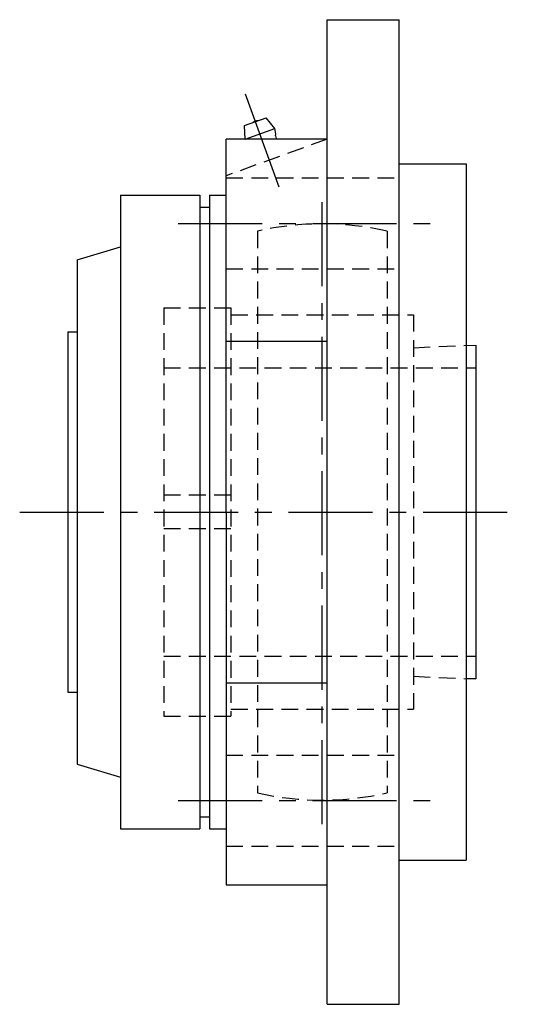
# Model space of a CAD drawing. Extents: x -112 to 255, y -112 to 256.
# Tile 9 of 10: x 153 to 255, y -102 to 103. Entities that reach past the tile are written whole.
import ezdxf

# ---------------------------------------------------------------- set-up
doc = ezdxf.new("R2010")
doc.units = 0
doc.header["$LTSCALE"] = 14
doc.linetypes.add('CENTER', pattern=[2, 1.25, -0.25, 0.25, -0.25])
doc.linetypes.add('HIDDEN', pattern=[0.375, 0.25, -0.125])
doc.layers.get('0').update_dxf_attribs({"linetype": 'CONTINUOUS'})
doc.layers.add('CENTER', color=1, linetype='CENTER')
doc.layers.add('HIDDEN', color=3, linetype='HIDDEN')

msp = doc.modelspace()

# ---------------------------------------------------------------- linework, layer by layer
for p, q in [((216.5, 102.5), (231.5, 102.5)), ((216.5, -102.5), (216.5, 102.5)), ((231.5, -102.5), (231.5, 102.5)), ((199.34, 80.44), (203.85, 82.08)), ((205.62, 79.85), (203.85, 82.08)), ((199.42, 77.6), (199.34, 80.44)), ((199.43, 77.6), (205.62, 79.85)), ((195.5, 0), (195.5, 77.6)), ((216.5, 77.6), (195.5, 77.6)), ((231.5, 72.5), (245.5, 72.5)), ((245.5, 72.5), (245.5, -72.5)), ((173.5, 66), (173.5, -66)), ((173.5, 66), (190, 66)), ((190, 66), (190, -66)), ((192, 66), (192, -66)), ((192, 66), (195.5, 66)), ((190, 63.5), (192, 63.5)), ((164.5, 52.5), (173.5, 55.24)), ((164.5, 52.5), (164.5, -52.5)), ((162.5, 37.5), (162.5, -37.5)), ((162.5, 37.5), (164.5, 37.5)), ((195.5, 35.55), (216.5, 35.55)), ((245.5, 34.67), (247.5, 34.75)), ((247.5, 34.75), (247.5, -34.75)), ((195.5, 0), (195.5, -77.6)), ((247.5, -34.75), (245.5, -34.67)), ((195.5, -35.55), (216.5, -35.55)), ((162.5, -37.5), (164.5, -37.5)), ((162.5, -37.5), (164.5, -37.5)), ((164.5, -52.5), (173.5, -55.24)), ((190, -63.5), (192, -63.5)), ((173.5, -66), (190, -66)), ((192, -66), (195.5, -66)), ((231.5, -72.5), (245.5, -72.5)), ((195.5, -77.6), (216.5, -77.6)), ((216.5, -102.5), (231.5, -102.5))]:
    msp.add_line(p, q)
for centre, radius, start, end in [((202.1, 79.87), 1.59, 89.555, 130.445), ((202.52, 78.73), 3.3, 352.9467, 20), ((206.59, 78.22), 0.8, 172.9467, 215.2157), ((210.83, 81.22), 6, 215.2157, 217.0735)]:
    msp.add_arc(centre, radius, start, end)
at = {"layer": 'CENTER', "linetype": 'CONTINUOUS'}
msp.add_line((206.55, 67.64), (199.51, 87), dxfattribs=at)
at = {"layer": 'CENTER'}
for p, q in [((215.5, -65), (215.5, 65)), ((185.5, 60.1), (241.5, 60.1)), ((152.5, 0), (255.5, 0)), ((185.5, -60.1), (241.5, -60.1))]:
    msp.add_line(p, q, dxfattribs=at)
at = {"layer": 'HIDDEN'}
for p, q in [((216.5, 77.64), (195.5, 70)), ((195.5, 69.6), (231.5, 69.6)), ((202, 58.46), (202, -58.46)), ((229, 58.46), (229, -58.46)), ((195.5, 50.6), (231.5, 50.6)), ((182.5, 42.5), (182.5, -42.5)), ((182.5, 42.5), (196.5, 42.5)), ((196.5, 42.5), (196.5, -42.5)), ((196.5, 41.05), (234.5, 41.05)), ((234.5, 41.05), (234.5, -41.05)), ((234.51, 34.21), (247.5, 34.75)), ((247.5, 34.75), (247.5, -34.75)), ((182.5, 30), (247.5, 30)), ((196.5, 3.5), (182.5, 3.5)), ((196.5, -3.5), (182.5, -3.5)), ((182.5, -30), (247.5, -30)), ((234.51, -34.21), (247.5, -34.75)), ((182.5, -42.5), (196.5, -42.5)), ((196.5, -41.05), (234.5, -41.05)), ((195.5, -50.6), (231.5, -50.6)), ((195.5, -69.6), (231.5, -69.6))]:
    msp.add_line(p, q, dxfattribs=at)
for start, end in [(76.9971, 103.0029), (256.9971, 283.0029)]:
    msp.add_arc((215.5, 0), 60, start, end, dxfattribs=at)

doc.saveas('drawing.dxf')
